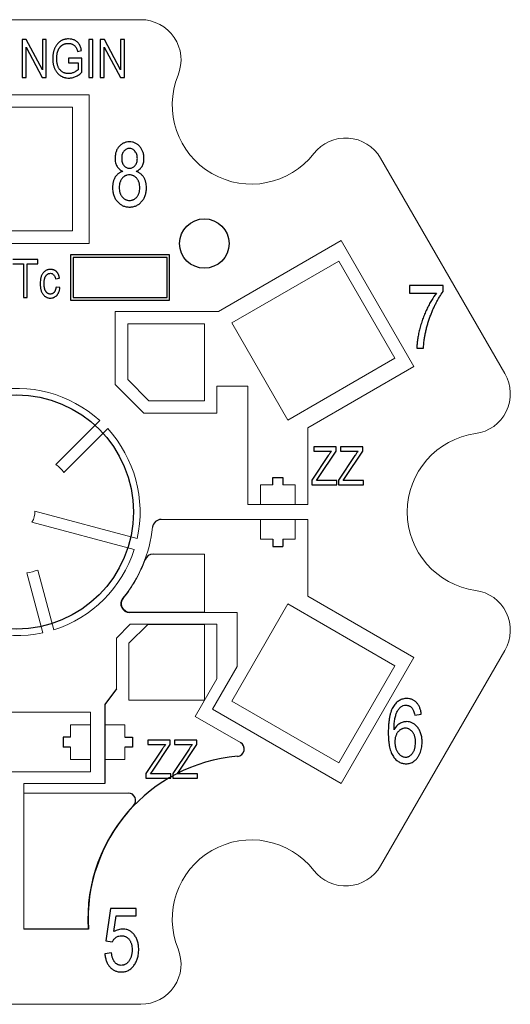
# Model space of a CAD drawing. Header units: inches. Extents: x 0 to 20, y 0 to 19.9.
# Tile 2 of 2: x 10 to 20, y 0 to 19.9. Entities that reach past the tile are written whole.
import ezdxf

# ---------------------------------------------------------------- set-up
doc = ezdxf.new("R2010")
doc.units = ezdxf.units.IN
doc.header["$MEASUREMENT"] = 0
for name, color, linetype in [('00_BM', 7, 'Continuous'), ('01_TM', 1, 'Continuous'), ('02_SM', 5, 'Continuous'), ('03_SS', 7, 'Continuous')]:
    doc.layers.add(name, color=color, linetype=linetype)

msp = doc.modelspace()

# ---------------------------------------------------------------- linework, layer by layer
at = {"layer": '00_BM', "linetype": 'Continuous', "lineweight": 15}
for p, q in [((12.498, 19.9), (7.468, 19.9)), ((19.858, 12.747), (17.342, 17.103)), ((17.342, 2.797), (19.858, 7.153)), ((7.468, 0), (12.498, 0))]:
    msp.add_line(p, q, dxfattribs=at)
for centre, radius, start, end in [((12.498, 19.087), 0.813, 337.8435, 90), ((14.733, 18.177), 1.6, 157.8435, 322.1565), ((16.638, 16.697), 0.813, 30, 142.1565), ((19.154, 12.34), 0.813, 277.8435, 30), ((19.483, 9.95), 1.6, 97.8435, 262.1565), ((19.154, 7.56), 0.813, 330, 82.1565), ((14.733, 1.723), 1.6, 37.8435, 202.1565), ((16.638, 3.203), 0.813, 217.8435, 330), ((12.498, 0.813), 0.813, 270, 22.1565)]:
    msp.add_arc(centre, radius, start, end, dxfattribs=at)
at = {"layer": '01_TM', "lineweight": 15}
for p, q in [((8.507, 18.379), (11.453, 18.379)), ((11.453, 18.379), (11.453, 15.376)), ((11.453, 15.376), (9.362, 15.376)), ((16.548, 15.437), (14.065, 14.004)), ((18.018, 12.892), (16.548, 15.437)), ((11.979, 12.524), (11.979, 14.004)), ((14.065, 14.004), (11.979, 14.004)), ((15.871, 11.652), (18.018, 12.892)), ((12.557, 11.946), (11.979, 12.524)), ((14.037, 12.496), (14.663, 12.496)), ((14.037, 11.946), (14.037, 12.496)), ((14.663, 12.496), (14.663, 10.1)), ((14.037, 11.946), (12.557, 11.946)), ((10.782, 10.911), (11.668, 11.797)), ((11.83, 11.635), (10.944, 10.749)), ((15.871, 10.1), (15.871, 11.652)), ((10.358, 9.968), (12.425, 9.414)), ((15.871, 10.1), (14.663, 10.1)), ((12.91, 9.8), (15.871, 9.8)), ((15.871, 8.248), (15.871, 9.8)), ((12.366, 9.193), (10.298, 9.747)), ((10.416, 8.777), (10.74, 7.567)), ((10.519, 7.508), (10.195, 8.718)), ((18.018, 7.008), (15.871, 8.248)), ((14.447, 7.92), (12.27, 7.92)), ((14.447, 7.92), (14.447, 6.83)), ((12.004, 7.401), (12.283, 7.68)), ((12.283, 7.68), (14.037, 7.68)), ((14.037, 6.58), (14.037, 7.68)), ((12.004, 6.378), (12.004, 7.401)), ((16.548, 4.463), (18.018, 7.008)), ((14.447, 6.83), (13.947, 5.964)), ((14.037, 6.58), (13.598, 5.819)), ((11.483, 5.904), (9.387, 5.904)), ((11.483, 4.696), (11.483, 5.904)), ((13.598, 5.819), (14.513, 5.291)), ((13.947, 5.964), (16.548, 4.463)), ((9.833, 4.696), (11.483, 4.696)), ((10.133, 4.466), (10.133, 1.521)), ((11.773, 4.466), (10.133, 4.466)), ((10.133, 1.521), (11.439, 1.521))]:
    msp.add_line(p, q, dxfattribs=at)
at = {"layer": '01_TM'}
for p, q in [((12.004, 6.378), (11.773, 6.06)), ((11.773, 6.06), (11.773, 4.466))]:
    msp.add_line(p, q, dxfattribs=at)
msp.add_lwpolyline([(11.078, 15.146), (11.078, 14.234), (13.078, 14.234), (13.078, 15.146)], close=True, dxfattribs=at)
at = {"layer": '01_TM', "lineweight": 15}
for radius, start, end in [(2.5, 47.6251, 102.3749), (2.5, 347.6251, 42.3749), (1.25, 39.7443, 50.2557), (0.375, 327.2218, 2.7782), (2.77, 320.9586, 353.6641), (2.5, 287.6251, 342.3749), (1.25, 279.7443, 290.2557), (2.5, 227.6251, 282.3749)]:
    msp.add_arc((9.983, 9.95), radius, start, end, dxfattribs=at)
at = {"layer": '01_TM'}
for centre, radius, start, end in [((12.91, 9.625), 0.175, 90, 173.6641), ((12.27, 8.095), 0.175, 140.9586, 270), ((14.438, 5.161), 0.15, 274.894, 60)]:
    msp.add_arc(centre, radius, start, end, dxfattribs=at)
at = {"layer": '01_TM', "ltscale": 0.1}
msp.add_arc((14.733, 1.724), 3.3, 94.894, 183.5196, dxfattribs=at)
at = {"layer": '02_SM', "lineweight": 15}
for p, q in [((12.498, 19.9), (7.468, 19.9)), ((11.116, 18.13), (8.85, 18.13)), ((11.116, 15.63), (11.116, 18.13)), ((19.858, 12.747), (17.342, 17.103)), ((8.85, 15.63), (11.116, 15.63)), ((16.501, 15.021), (14.336, 13.771)), ((17.633, 13.059), (16.501, 15.021)), ((12.233, 12.629), (12.233, 13.75)), ((13.783, 13.75), (12.233, 13.75)), ((13.783, 12.2), (13.783, 13.75)), ((14.336, 13.771), (15.468, 11.809)), ((15.468, 11.809), (17.633, 13.059)), ((12.662, 12.2), (12.233, 12.629)), ((13.783, 12.2), (12.662, 12.2)), ((15.167, 10.5), (14.917, 10.5)), ((14.917, 10.5), (14.917, 10.1)), ((15.617, 10.5), (15.367, 10.5)), ((15.617, 10.1), (15.617, 10.5)), ((14.917, 10.1), (15.617, 10.1)), ((14.917, 9.8), (14.917, 9.4)), ((15.617, 9.8), (14.917, 9.8)), ((15.617, 9.4), (15.617, 9.8)), ((14.917, 9.4), (15.167, 9.4)), ((15.367, 9.4), (15.617, 9.4)), ((13.783, 9.1), (12.749, 9.1)), ((13.783, 7.925), (13.783, 9.1)), ((15.468, 8.091), (14.336, 6.129)), ((17.633, 6.841), (15.468, 8.091)), ((13.783, 7.925), (12.281, 7.925)), ((12.258, 7.296), (12.637, 7.675)), ((12.637, 7.675), (13.783, 7.675)), ((13.783, 6.15), (13.783, 7.675)), ((12.258, 6.15), (12.258, 7.296)), ((17.342, 2.797), (19.858, 7.153)), ((16.501, 4.879), (17.633, 6.841)), ((12.258, 6.15), (13.783, 6.15)), ((14.336, 6.129), (16.501, 4.879)), ((11.478, 5.65), (11.078, 5.65)), ((11.078, 5.65), (11.078, 5.4)), ((11.478, 4.95), (11.478, 5.65)), ((11.778, 5.65), (11.778, 4.95)), ((12.178, 5.65), (11.778, 5.65)), ((12.178, 5.4), (12.178, 5.65)), ((11.078, 5.2), (11.078, 4.95)), ((12.178, 4.95), (12.178, 5.2)), ((11.078, 4.95), (11.478, 4.95)), ((11.778, 4.95), (12.178, 4.95)), ((10.133, 4.27), (10.133, 1.526)), ((12.244, 4.27), (10.133, 4.27)), ((7.468, 0), (12.498, 0))]:
    msp.add_line(p, q, dxfattribs=at)
at = {"layer": '02_SM'}
for p, q in [((15.167, 10.65), (15.367, 10.65)), ((15.167, 10.5), (15.167, 10.65)), ((15.367, 10.65), (15.367, 10.5)), ((15.167, 9.4), (15.167, 9.25)), ((15.367, 9.4), (15.367, 9.25)), ((15.167, 9.25), (15.367, 9.25)), ((11.078, 5.4), (10.928, 5.4)), ((10.928, 5.4), (10.928, 5.2)), ((12.178, 5.4), (12.328, 5.4)), ((12.328, 5.4), (12.328, 5.2)), ((11.078, 5.2), (10.928, 5.2)), ((12.328, 5.2), (12.178, 5.2)), ((10.133, 1.526), (11.433, 1.526))]:
    msp.add_line(p, q, dxfattribs=at)
msp.add_lwpolyline([(11.128, 15.096), (11.128, 14.284), (13.028, 14.284), (13.028, 15.096)], close=True, dxfattribs=at)
msp.add_circle((9.983, 9.95), 2.366, dxfattribs=at)
at = {"layer": '02_SM', "lineweight": 15}
for centre, radius, start, end in [((12.498, 19.087), 0.813, 337.8435, 90), ((14.733, 18.177), 1.6, 157.8435, 322.1565), ((16.638, 16.697), 0.813, 30, 142.1565), ((19.154, 12.34), 0.813, 277.8435, 30), ((19.483, 9.95), 1.6, 97.8435, 262.1565), ((9.983, 9.95), 2.775, 321.1621, 339.6681), ((19.154, 7.56), 0.813, 330, 82.1565), ((12.281, 8.1), 0.175, 141.1621, 270), ((14.733, 1.723), 1.6, 37.8435, 202.1565), ((16.638, 3.203), 0.813, 217.8435, 330), ((12.498, 0.813), 0.813, 270, 22.1565)]:
    msp.add_arc(centre, radius, start, end, dxfattribs=at)
at = {"layer": '02_SM'}
for centre, radius, start, end in [((12.749, 8.925), 0.175, 90, 159.6681), ((12.244, 4.12), 0.15, 316.0834, 90)]:
    msp.add_arc(centre, radius, start, end, dxfattribs=at)
at = {"layer": '02_SM', "ltscale": 0.1}
msp.add_arc((14.733, 1.724), 3.305, 136.0834, 183.4274, dxfattribs=at)
at = {"layer": '03_SS'}
for p, q in [((10.183, 19.5), (10.098, 19.5)), ((10.098, 19.5), (10.098, 18.73)), ((10.178, 18.73), (10.178, 19.343)), ((10.178, 19.343), (10.503, 18.73)), ((10.508, 18.886), (10.183, 19.5)), ((10.588, 19.5), (10.508, 19.5)), ((10.508, 19.5), (10.508, 18.886)), ((10.588, 18.73), (10.588, 19.5)), ((11.529, 19.5), (11.449, 19.5)), ((11.449, 19.5), (11.449, 18.73)), ((11.529, 18.73), (11.529, 19.5)), ((11.764, 19.5), (11.679, 19.5)), ((11.679, 19.5), (11.679, 18.73)), ((11.759, 18.73), (11.759, 19.343)), ((11.759, 19.343), (12.084, 18.73)), ((12.089, 18.886), (11.764, 19.5)), ((12.169, 19.5), (12.089, 19.5)), ((12.089, 19.5), (12.089, 18.886)), ((12.169, 18.73), (12.169, 19.5)), ((11.309, 19.12), (11.039, 19.12)), ((11.039, 19.12), (11.039, 19.03)), ((11.219, 19.26), (11.299, 19.28)), ((11.309, 18.838), (11.309, 19.12)), ((11.039, 19.03), (11.229, 19.03)), ((11.229, 19.03), (11.229, 18.889)), ((10.098, 18.73), (10.178, 18.73)), ((10.503, 18.73), (10.588, 18.73)), ((11.449, 18.73), (11.529, 18.73)), ((11.679, 18.73), (11.759, 18.73)), ((12.084, 18.73), (12.169, 18.73)), ((10.414, 15.054), (9.913, 15.054)), ((9.913, 14.964), (10.124, 14.964)), ((10.124, 14.964), (10.124, 14.284)), ((10.204, 14.284), (10.204, 14.964)), ((10.204, 14.964), (10.414, 14.964)), ((10.414, 14.964), (10.414, 15.054)), ((10.774, 14.664), (10.854, 14.674)), ((10.864, 14.484), (10.784, 14.494)), ((17.926, 14.526), (17.926, 14.376)), ((18.61, 14.526), (17.926, 14.526)), ((17.926, 14.376), (18.476, 14.376)), ((18.61, 14.404), (18.61, 14.526)), ((10.124, 14.284), (10.204, 14.284)), ((18.076, 13.259), (18.21, 13.259)), ((16.447, 11.27), (15.996, 11.27)), ((15.996, 11.27), (15.996, 11.18)), ((15.996, 11.18), (16.352, 11.18)), ((16.087, 10.644), (16.447, 11.18)), ((16.447, 11.18), (16.447, 11.27)), ((16.537, 11.27), (16.537, 11.18)), ((16.987, 11.27), (16.537, 11.27)), ((16.537, 11.18), (16.893, 11.18)), ((16.627, 10.644), (16.987, 11.18)), ((16.987, 11.18), (16.987, 11.27)), ((16.286, 11.089), (15.956, 10.594)), ((16.826, 11.089), (16.497, 10.594)), ((15.956, 10.594), (15.956, 10.5)), ((16.048, 10.59), (16.087, 10.644)), ((16.457, 10.59), (16.048, 10.59)), ((16.457, 10.5), (16.457, 10.59)), ((16.497, 10.594), (16.497, 10.5)), ((16.588, 10.59), (16.627, 10.644)), ((16.997, 10.59), (16.588, 10.59)), ((16.997, 10.5), (16.997, 10.59)), ((15.956, 10.5), (16.457, 10.5)), ((16.497, 10.5), (16.997, 10.5)), ((18.034, 5.846), (18.167, 5.863)), ((12.642, 5.34), (12.642, 5.25)), ((13.092, 5.34), (12.642, 5.34)), ((12.642, 5.25), (12.998, 5.25)), ((12.733, 4.714), (13.092, 5.25)), ((13.092, 5.25), (13.092, 5.34)), ((13.633, 5.34), (13.182, 5.34)), ((13.182, 5.34), (13.182, 5.25)), ((13.182, 5.25), (13.538, 5.25)), ((13.273, 4.714), (13.633, 5.25)), ((13.633, 5.25), (13.633, 5.34)), ((12.931, 5.159), (12.602, 4.664)), ((13.472, 5.159), (13.142, 4.664)), ((12.602, 4.664), (12.602, 4.57)), ((12.694, 4.66), (12.733, 4.714)), ((13.102, 4.66), (12.694, 4.66)), ((13.102, 4.57), (13.102, 4.66)), ((13.142, 4.664), (13.142, 4.57)), ((13.234, 4.66), (13.273, 4.714)), ((13.643, 4.66), (13.234, 4.66)), ((13.643, 4.57), (13.643, 4.66)), ((12.602, 4.57), (13.102, 4.57)), ((13.142, 4.57), (13.643, 4.57)), ((11.888, 1.937), (11.788, 1.28)), ((12.405, 1.937), (11.888, 1.937)), ((12.405, 1.787), (12.405, 1.937)), ((11.952, 1.47), (12, 1.787)), ((12, 1.787), (12.405, 1.787)), ((11.788, 1.28), (11.922, 1.26)), ((11.905, 1.037), (11.772, 1.02))]:
    msp.add_line(p, q, dxfattribs=at)
msp.add_circle((13.782, 15.376), 0.5, dxfattribs=at)
for points, knots in [([(11.039, 19.51), (11.023, 19.511), (11.001, 19.509), (10.971, 19.504), (10.95, 19.5), (10.93, 19.494), (10.91, 19.486), (10.892, 19.477), (10.874, 19.467), (10.857, 19.455), (10.841, 19.441), (10.825, 19.427), (10.811, 19.41), (10.797, 19.392), (10.784, 19.373), (10.772, 19.352), (10.761, 19.329), (10.751, 19.306), (10.742, 19.281), (10.735, 19.255), (10.729, 19.228), (10.724, 19.201), (10.72, 19.162), (10.718, 19.132), (10.718, 19.112)], [0, 0, 0, 0, 0.079969, 0.118154, 0.155412, 0.192058, 0.228235, 0.264036, 0.299778, 0.335678, 0.371913, 0.408946, 0.446825, 0.485901, 0.526237, 0.568171, 0.611734, 0.656233, 0.701716, 0.748342, 0.795872, 0.844582, 0.894863, 1, 1, 1, 1]), ([(11.299, 19.28), (11.296, 19.294), (11.292, 19.313), (11.284, 19.337), (11.278, 19.354), (11.271, 19.37), (11.264, 19.385), (11.256, 19.398), (11.245, 19.415), (11.23, 19.434), (11.21, 19.454), (11.187, 19.471), (11.161, 19.485), (11.134, 19.497), (11.093, 19.508), (11.061, 19.511), (11.039, 19.51)], [0, 0, 0, 0, 0.105655, 0.154937, 0.201897, 0.246632, 0.289431, 0.329911, 0.369157, 0.444779, 0.519114, 0.593628, 0.669463, 0.74701, 0.827177, 1, 1, 1, 1]), ([(10.799, 19.115), (10.799, 19.131), (10.799, 19.155), (10.803, 19.186), (10.806, 19.207), (10.81, 19.228), (10.815, 19.248), (10.822, 19.267), (10.829, 19.285), (10.837, 19.302), (10.845, 19.317), (10.855, 19.332), (10.865, 19.345), (10.875, 19.358), (10.886, 19.369), (10.898, 19.379), (10.91, 19.388), (10.923, 19.395), (10.937, 19.402), (10.951, 19.408), (10.966, 19.412), (10.981, 19.416), (11.003, 19.42), (11.02, 19.42), (11.031, 19.42)], [0, 0, 0, 0, 0.111544, 0.164155, 0.214853, 0.263869, 0.310843, 0.356803, 0.401137, 0.444211, 0.485369, 0.525089, 0.56375, 0.600599, 0.636811, 0.672368, 0.707291, 0.742051, 0.77705, 0.812144, 0.847965, 0.884268, 0.921917, 1, 1, 1, 1]), ([(11.031, 19.42), (11.046, 19.42), (11.069, 19.419), (11.098, 19.411), (11.118, 19.403), (11.136, 19.393), (11.153, 19.382), (11.167, 19.369), (11.18, 19.354), (11.192, 19.336), (11.206, 19.305), (11.214, 19.279), (11.219, 19.26)], [0, 0, 0, 0, 0.169627, 0.249761, 0.328378, 0.404851, 0.478856, 0.551233, 0.622896, 0.699793, 0.787618, 1, 1, 1, 1]), ([(10.718, 19.112), (10.718, 19.092), (10.72, 19.062), (10.724, 19.024), (10.729, 18.997), (10.735, 18.971), (10.742, 18.946), (10.751, 18.922), (10.761, 18.9), (10.772, 18.879), (10.784, 18.858), (10.797, 18.84), (10.811, 18.822), (10.826, 18.806), (10.842, 18.791), (10.859, 18.778), (10.877, 18.766), (10.896, 18.755), (10.915, 18.746), (10.935, 18.737), (10.956, 18.731), (10.977, 18.726), (11.006, 18.721), (11.029, 18.72), (11.044, 18.72)], [0, 0, 0, 0, 0.104131, 0.153596, 0.201522, 0.248066, 0.293323, 0.337188, 0.380451, 0.422695, 0.463468, 0.503227, 0.542445, 0.580692, 0.618554, 0.656237, 0.693941, 0.731488, 0.768971, 0.806327, 0.843794, 0.88193, 0.920387, 1, 1, 1, 1]), ([(11.039, 18.81), (11.022, 18.81), (10.997, 18.812), (10.965, 18.82), (10.942, 18.829), (10.921, 18.839), (10.901, 18.853), (10.882, 18.868), (10.865, 18.886), (10.849, 18.906), (10.835, 18.929), (10.824, 18.954), (10.815, 18.982), (10.807, 19.012), (10.8, 19.056), (10.799, 19.091), (10.799, 19.115)], [0, 0, 0, 0, 0.116616, 0.172026, 0.226421, 0.280212, 0.334397, 0.389482, 0.446104, 0.504187, 0.564361, 0.626945, 0.692778, 0.762774, 0.837015, 1, 1, 1, 1]), ([(11.229, 18.889), (11.218, 18.878), (11.198, 18.862), (11.169, 18.845), (11.144, 18.833), (11.118, 18.823), (11.083, 18.813), (11.057, 18.81), (11.039, 18.81)], [0, 0, 0, 0, 0.227349, 0.352471, 0.48632, 0.621808, 0.751674, 1, 1, 1, 1]), ([(11.044, 18.72), (11.067, 18.72), (11.102, 18.724), (11.147, 18.736), (11.181, 18.749), (11.214, 18.766), (11.258, 18.794), (11.289, 18.819), (11.309, 18.838)], [0, 0, 0, 0, 0.23414, 0.352434, 0.472686, 0.597135, 0.725718, 1, 1, 1, 1]), ([(12.268, 17.431), (12.248, 17.43), (12.218, 17.428), (12.18, 17.418), (12.153, 17.408), (12.128, 17.395), (12.104, 17.379), (12.081, 17.36), (12.06, 17.339), (12.04, 17.315), (12.023, 17.289), (12.009, 17.261), (11.997, 17.232), (11.989, 17.201), (11.98, 17.157), (11.977, 17.122), (11.977, 17.099)], [0, 0, 0, 0, 0.122005, 0.180351, 0.237957, 0.295993, 0.354224, 0.413797, 0.475345, 0.537628, 0.600103, 0.662388, 0.725572, 0.790352, 0.857598, 1, 1, 1, 1]), ([(12.561, 17.094), (12.561, 17.117), (12.559, 17.152), (12.55, 17.197), (12.541, 17.229), (12.529, 17.258), (12.514, 17.286), (12.497, 17.312), (12.478, 17.337), (12.457, 17.359), (12.434, 17.378), (12.409, 17.394), (12.384, 17.408), (12.357, 17.418), (12.318, 17.428), (12.288, 17.431), (12.268, 17.431)], [0, 0, 0, 0, 0.142249, 0.209709, 0.274858, 0.33825, 0.400731, 0.462892, 0.525566, 0.587484, 0.646675, 0.70522, 0.762798, 0.8202, 0.878349, 1, 1, 1, 1]), ([(12.268, 17.297), (12.248, 17.298), (12.216, 17.29), (12.18, 17.266), (12.156, 17.242), (12.136, 17.213), (12.116, 17.167), (12.11, 17.128), (12.111, 17.102)], [0, 0, 0, 0, 0.223528, 0.337813, 0.462305, 0.59089, 0.720496, 1, 1, 1, 1]), ([(12.428, 17.094), (12.428, 17.121), (12.423, 17.162), (12.402, 17.21), (12.381, 17.241), (12.357, 17.266), (12.321, 17.29), (12.289, 17.298), (12.268, 17.297)], [0, 0, 0, 0, 0.288273, 0.418943, 0.547753, 0.670497, 0.782664, 1, 1, 1, 1]), ([(11.977, 17.099), (11.977, 17.069), (11.982, 17.025), (11.998, 16.971), (12.016, 16.935), (12.038, 16.904), (12.075, 16.867), (12.109, 16.846), (12.134, 16.835)], [0, 0, 0, 0, 0.27672, 0.401397, 0.520595, 0.637293, 0.754098, 1, 1, 1, 1]), ([(12.111, 17.102), (12.111, 17.074), (12.115, 17.032), (12.136, 16.983), (12.156, 16.952), (12.18, 16.928), (12.217, 16.904), (12.249, 16.897), (12.27, 16.897)], [0, 0, 0, 0, 0.294621, 0.425953, 0.551063, 0.669884, 0.780297, 1, 1, 1, 1]), ([(12.27, 16.897), (12.291, 16.897), (12.322, 16.904), (12.359, 16.928), (12.383, 16.952), (12.403, 16.981), (12.423, 17.028), (12.428, 17.067), (12.428, 17.094)], [0, 0, 0, 0, 0.223447, 0.335763, 0.457241, 0.58422, 0.714811, 1, 1, 1, 1]), ([(12.407, 16.835), (12.431, 16.846), (12.465, 16.867), (12.502, 16.904), (12.524, 16.935), (12.541, 16.97), (12.557, 17.022), (12.561, 17.065), (12.561, 17.094)], [0, 0, 0, 0, 0.251365, 0.36975, 0.486332, 0.605179, 0.728808, 1, 1, 1, 1]), ([(12.134, 16.835), (12.118, 16.83), (12.095, 16.821), (12.067, 16.805), (12.047, 16.791), (12.029, 16.776), (12.012, 16.759), (11.996, 16.741), (11.982, 16.721), (11.969, 16.699), (11.958, 16.676), (11.948, 16.651), (11.941, 16.625), (11.935, 16.598), (11.929, 16.558), (11.927, 16.528), (11.927, 16.507)], [0, 0, 0, 0, 0.117938, 0.175874, 0.232936, 0.289775, 0.346809, 0.40493, 0.464604, 0.524868, 0.58667, 0.649605, 0.714106, 0.781313, 0.851525, 1, 1, 1, 1]), ([(12.267, 16.764), (12.253, 16.764), (12.232, 16.762), (12.206, 16.754), (12.187, 16.747), (12.169, 16.736), (12.152, 16.724), (12.136, 16.709), (12.12, 16.692), (12.106, 16.674), (12.094, 16.654), (12.084, 16.633), (12.076, 16.61), (12.069, 16.587), (12.062, 16.552), (12.061, 16.526), (12.061, 16.508)], [0, 0, 0, 0, 0.113994, 0.168938, 0.224179, 0.279969, 0.337633, 0.397092, 0.459042, 0.522526, 0.586122, 0.650102, 0.715407, 0.782763, 0.852275, 1, 1, 1, 1]), ([(12.478, 16.503), (12.478, 16.521), (12.476, 16.549), (12.469, 16.584), (12.463, 16.609), (12.454, 16.632), (12.443, 16.653), (12.43, 16.673), (12.416, 16.692), (12.4, 16.709), (12.383, 16.723), (12.366, 16.736), (12.347, 16.746), (12.328, 16.754), (12.302, 16.762), (12.281, 16.764), (12.267, 16.764)], [0, 0, 0, 0, 0.150102, 0.220269, 0.287484, 0.352902, 0.417338, 0.480866, 0.543808, 0.605855, 0.665048, 0.722014, 0.777789, 0.832724, 0.887128, 1, 1, 1, 1]), ([(12.611, 16.503), (12.611, 16.523), (12.61, 16.552), (12.604, 16.591), (12.598, 16.618), (12.591, 16.643), (12.582, 16.668), (12.571, 16.691), (12.559, 16.712), (12.545, 16.733), (12.529, 16.752), (12.512, 16.769), (12.494, 16.785), (12.474, 16.8), (12.446, 16.818), (12.423, 16.829), (12.407, 16.835)], [0, 0, 0, 0, 0.143947, 0.212134, 0.277913, 0.341567, 0.403627, 0.464825, 0.524707, 0.583603, 0.642223, 0.700524, 0.758512, 0.816969, 0.876419, 1, 1, 1, 1]), ([(11.927, 16.507), (11.927, 16.479), (11.93, 16.438), (11.941, 16.385), (11.951, 16.348), (11.965, 16.313), (11.982, 16.28), (12.002, 16.25), (12.025, 16.222), (12.05, 16.196), (12.077, 16.174), (12.105, 16.155), (12.135, 16.14), (12.167, 16.128), (12.211, 16.116), (12.247, 16.114), (12.27, 16.113)], [0, 0, 0, 0, 0.144407, 0.212035, 0.277455, 0.341241, 0.403615, 0.465773, 0.527839, 0.589271, 0.648485, 0.706313, 0.763898, 0.820996, 0.879024, 1, 1, 1, 1]), ([(12.061, 16.508), (12.061, 16.489), (12.063, 16.462), (12.069, 16.426), (12.076, 16.402), (12.084, 16.379), (12.095, 16.357), (12.108, 16.337), (12.122, 16.318), (12.138, 16.302), (12.154, 16.287), (12.172, 16.274), (12.19, 16.264), (12.209, 16.257), (12.235, 16.249), (12.256, 16.247), (12.27, 16.247)], [0, 0, 0, 0, 0.150603, 0.220876, 0.288316, 0.353952, 0.418604, 0.481972, 0.545248, 0.606994, 0.665861, 0.723421, 0.778433, 0.833552, 0.888138, 1, 1, 1, 1]), ([(12.27, 16.247), (12.284, 16.246), (12.305, 16.249), (12.332, 16.256), (12.351, 16.264), (12.369, 16.274), (12.386, 16.286), (12.402, 16.3), (12.418, 16.316), (12.432, 16.334), (12.444, 16.354), (12.454, 16.375), (12.463, 16.398), (12.469, 16.422), (12.477, 16.457), (12.477, 16.484), (12.478, 16.503)], [0, 0, 0, 0, 0.114001, 0.169772, 0.224675, 0.280054, 0.336957, 0.395113, 0.456649, 0.519182, 0.582166, 0.645754, 0.710908, 0.778341, 0.84895, 1, 1, 1, 1]), ([(12.27, 16.113), (12.293, 16.114), (12.328, 16.116), (12.372, 16.128), (12.404, 16.14), (12.434, 16.155), (12.462, 16.174), (12.489, 16.196), (12.514, 16.222), (12.537, 16.25), (12.557, 16.28), (12.573, 16.312), (12.587, 16.347), (12.598, 16.383), (12.609, 16.435), (12.611, 16.475), (12.611, 16.503)], [0, 0, 0, 0, 0.120821, 0.178986, 0.236645, 0.294396, 0.352793, 0.412241, 0.474277, 0.536954, 0.599593, 0.661974, 0.725552, 0.790752, 0.85781, 1, 1, 1, 1]), ([(10.672, 14.854), (10.658, 14.854), (10.636, 14.852), (10.608, 14.845), (10.589, 14.837), (10.57, 14.826), (10.553, 14.814), (10.537, 14.799), (10.522, 14.782), (10.508, 14.763), (10.496, 14.741), (10.486, 14.717), (10.478, 14.691), (10.472, 14.663), (10.465, 14.62), (10.464, 14.587), (10.464, 14.565)], [0, 0, 0, 0, 0.109617, 0.162066, 0.214198, 0.266238, 0.318895, 0.373113, 0.429846, 0.48865, 0.549565, 0.61369, 0.681697, 0.753856, 0.830567, 1, 1, 1, 1]), ([(10.544, 14.566), (10.544, 14.583), (10.545, 14.608), (10.549, 14.639), (10.553, 14.66), (10.558, 14.679), (10.564, 14.696), (10.571, 14.711), (10.58, 14.724), (10.589, 14.736), (10.6, 14.746), (10.61, 14.755), (10.622, 14.762), (10.633, 14.768), (10.65, 14.773), (10.664, 14.774), (10.673, 14.774)], [0, 0, 0, 0, 0.185125, 0.267932, 0.3447, 0.416117, 0.482568, 0.544072, 0.601842, 0.656647, 0.7091, 0.758647, 0.807095, 0.854322, 0.902147, 1, 1, 1, 1]), ([(10.854, 14.674), (10.852, 14.688), (10.848, 14.709), (10.839, 14.735), (10.832, 14.753), (10.824, 14.769), (10.814, 14.784), (10.804, 14.798), (10.792, 14.809), (10.78, 14.82), (10.766, 14.829), (10.752, 14.837), (10.738, 14.843), (10.722, 14.848), (10.701, 14.853), (10.684, 14.855), (10.672, 14.854)], [0, 0, 0, 0, 0.152929, 0.224044, 0.291109, 0.355764, 0.417533, 0.47826, 0.537015, 0.595172, 0.651713, 0.708256, 0.764332, 0.820908, 0.878705, 1, 1, 1, 1]), ([(10.673, 14.774), (10.685, 14.774), (10.702, 14.771), (10.723, 14.759), (10.737, 14.747), (10.75, 14.731), (10.764, 14.704), (10.771, 14.681), (10.774, 14.664)], [0, 0, 0, 0, 0.21769, 0.324758, 0.43737, 0.558566, 0.690453, 1, 1, 1, 1]), ([(10.464, 14.565), (10.464, 14.542), (10.465, 14.509), (10.471, 14.467), (10.478, 14.439), (10.486, 14.413), (10.496, 14.389), (10.508, 14.367), (10.521, 14.347), (10.536, 14.33), (10.553, 14.315), (10.57, 14.302), (10.588, 14.292), (10.607, 14.284), (10.634, 14.276), (10.656, 14.274), (10.67, 14.274)], [0, 0, 0, 0, 0.168436, 0.245343, 0.31774, 0.3856, 0.450297, 0.511755, 0.571166, 0.628121, 0.683048, 0.735793, 0.787857, 0.839592, 0.891569, 1, 1, 1, 1]), ([(10.67, 14.354), (10.661, 14.354), (10.648, 14.356), (10.631, 14.361), (10.62, 14.366), (10.608, 14.373), (10.598, 14.382), (10.588, 14.392), (10.579, 14.404), (10.57, 14.418), (10.563, 14.433), (10.557, 14.451), (10.552, 14.47), (10.548, 14.492), (10.545, 14.524), (10.544, 14.549), (10.544, 14.566)], [0, 0, 0, 0, 0.096402, 0.143252, 0.190046, 0.237573, 0.286148, 0.337328, 0.391281, 0.448397, 0.510118, 0.576638, 0.649044, 0.727226, 0.811521, 1, 1, 1, 1]), ([(10.784, 14.494), (10.783, 14.483), (10.78, 14.467), (10.775, 14.446), (10.77, 14.432), (10.765, 14.419), (10.759, 14.408), (10.752, 14.397), (10.745, 14.388), (10.737, 14.38), (10.729, 14.373), (10.72, 14.367), (10.711, 14.362), (10.701, 14.359), (10.688, 14.355), (10.677, 14.354), (10.67, 14.354)], [0, 0, 0, 0, 0.171153, 0.248823, 0.32155, 0.390502, 0.455796, 0.517625, 0.576221, 0.632832, 0.6869, 0.739372, 0.790626, 0.842079, 0.894055, 1, 1, 1, 1]), ([(10.67, 14.274), (10.682, 14.274), (10.7, 14.276), (10.723, 14.281), (10.74, 14.287), (10.755, 14.295), (10.77, 14.304), (10.785, 14.315), (10.798, 14.328), (10.811, 14.342), (10.822, 14.358), (10.832, 14.375), (10.841, 14.394), (10.849, 14.414), (10.858, 14.444), (10.862, 14.468), (10.864, 14.484)], [0, 0, 0, 0, 0.114373, 0.170002, 0.224969, 0.279588, 0.335788, 0.392481, 0.451492, 0.511971, 0.573836, 0.637014, 0.703413, 0.771917, 0.844337, 1, 1, 1, 1]), ([(18.476, 14.376), (18.439, 14.328), (18.386, 14.25), (18.323, 14.138), (18.276, 14.044), (18.232, 13.947), (18.194, 13.845), (18.16, 13.742), (18.136, 13.653), (18.119, 13.583), (18.109, 13.532), (18.099, 13.482), (18.091, 13.434), (18.085, 13.388), (18.079, 13.33), (18.077, 13.287), (18.076, 13.259)], [0, 0, 0, 0, 0.152082, 0.234661, 0.321873, 0.411404, 0.501285, 0.591907, 0.683424, 0.728573, 0.772126, 0.813981, 0.854118, 0.892993, 0.930187, 1, 1, 1, 1]), ([(18.21, 13.259), (18.213, 13.311), (18.22, 13.39), (18.236, 13.494), (18.251, 13.573), (18.269, 13.651), (18.29, 13.73), (18.314, 13.81), (18.342, 13.888), (18.371, 13.965), (18.401, 14.039), (18.433, 14.109), (18.466, 14.175), (18.5, 14.238), (18.546, 14.315), (18.584, 14.37), (18.61, 14.404)], [0, 0, 0, 0, 0.127875, 0.192469, 0.257496, 0.323211, 0.389745, 0.457184, 0.525411, 0.59302, 0.657982, 0.720641, 0.780788, 0.838791, 0.894635, 1, 1, 1, 1]), ([(16.352, 11.18), (16.341, 11.166), (16.318, 11.136), (16.296, 11.105), (16.286, 11.089)], [0, 0, 0, 0, 0.477372, 1, 1, 1, 1]), ([(16.893, 11.18), (16.881, 11.166), (16.858, 11.136), (16.837, 11.105), (16.826, 11.089)], [0, 0, 0, 0, 0.477372, 1, 1, 1, 1]), ([(17.872, 6.18), (17.846, 6.18), (17.807, 6.175), (17.758, 6.158), (17.723, 6.141), (17.69, 6.118), (17.659, 6.09), (17.63, 6.058), (17.603, 6.02), (17.578, 5.977), (17.557, 5.927), (17.54, 5.87), (17.525, 5.806), (17.514, 5.736), (17.503, 5.63), (17.5, 5.546), (17.5, 5.488)], [0, 0, 0, 0, 0.089929, 0.13372, 0.177668, 0.222851, 0.269666, 0.319225, 0.371881, 0.42843, 0.490211, 0.55802, 0.63228, 0.713156, 0.801488, 1, 1, 1, 1]), ([(18.167, 5.863), (18.165, 5.887), (18.159, 5.923), (18.146, 5.968), (18.135, 5.999), (18.122, 6.027), (18.107, 6.053), (18.09, 6.077), (18.071, 6.099), (18.05, 6.118), (18.028, 6.135), (18.005, 6.148), (17.981, 6.16), (17.955, 6.169), (17.919, 6.178), (17.891, 6.18), (17.872, 6.18)], [0, 0, 0, 0, 0.153852, 0.224881, 0.293097, 0.35797, 0.42076, 0.481502, 0.541133, 0.599557, 0.656485, 0.712282, 0.768164, 0.823993, 0.881035, 1, 1, 1, 1]), ([(17.675, 5.906), (17.686, 5.927), (17.703, 5.958), (17.732, 5.991), (17.753, 6.011), (17.777, 6.027), (17.81, 6.042), (17.837, 6.047), (17.856, 6.046)], [0, 0, 0, 0, 0.296223, 0.426753, 0.548686, 0.663625, 0.775431, 1, 1, 1, 1]), ([(17.856, 6.046), (17.867, 6.046), (17.885, 6.044), (17.907, 6.038), (17.923, 6.032), (17.939, 6.023), (17.958, 6.009), (17.972, 5.995), (17.98, 5.986)], [0, 0, 0, 0, 0.246393, 0.367709, 0.488005, 0.609772, 0.733869, 1, 1, 1, 1]), ([(17.98, 5.986), (17.994, 5.969), (18.017, 5.924), (18.029, 5.875), (18.034, 5.846)], [0, 0, 0, 0, 0.424094, 1, 1, 1, 1]), ([(17.616, 5.548), (17.616, 5.585), (17.617, 5.639), (17.624, 5.708), (17.631, 5.755), (17.638, 5.798), (17.652, 5.849), (17.664, 5.884), (17.675, 5.906)], [0, 0, 0, 0, 0.304508, 0.441925, 0.570816, 0.69045, 0.801581, 1, 1, 1, 1]), ([(17.871, 5.713), (17.847, 5.713), (17.809, 5.708), (17.762, 5.69), (17.727, 5.672), (17.695, 5.648), (17.655, 5.609), (17.629, 5.574), (17.616, 5.548)], [0, 0, 0, 0, 0.232864, 0.351313, 0.473157, 0.597629, 0.725664, 1, 1, 1, 1]), ([(17.844, 5.579), (17.83, 5.58), (17.81, 5.577), (17.784, 5.569), (17.765, 5.561), (17.747, 5.551), (17.729, 5.538), (17.712, 5.522), (17.696, 5.505), (17.681, 5.485), (17.669, 5.464), (17.658, 5.441), (17.649, 5.417), (17.642, 5.391), (17.635, 5.353), (17.634, 5.323), (17.634, 5.303)], [0, 0, 0, 0, 0.106696, 0.15871, 0.211794, 0.266114, 0.322038, 0.380685, 0.442188, 0.505656, 0.569438, 0.634237, 0.700951, 0.770738, 0.843957, 1, 1, 1, 1]), ([(18.051, 5.293), (18.05, 5.315), (18.049, 5.346), (18.043, 5.386), (18.036, 5.414), (18.028, 5.439), (18.018, 5.463), (18.005, 5.485), (17.991, 5.504), (17.976, 5.522), (17.959, 5.537), (17.942, 5.55), (17.924, 5.561), (17.906, 5.57), (17.879, 5.577), (17.858, 5.58), (17.844, 5.579)], [0, 0, 0, 0, 0.16292, 0.238552, 0.309895, 0.377619, 0.442453, 0.505499, 0.567123, 0.62663, 0.682747, 0.737477, 0.789623, 0.841702, 0.893364, 1, 1, 1, 1]), ([(18.184, 5.298), (18.184, 5.328), (18.182, 5.372), (18.172, 5.429), (18.161, 5.468), (18.148, 5.505), (18.132, 5.539), (18.113, 5.571), (18.091, 5.6), (18.067, 5.626), (18.042, 5.65), (18.016, 5.669), (17.989, 5.685), (17.961, 5.698), (17.922, 5.71), (17.892, 5.713), (17.871, 5.713)], [0, 0, 0, 0, 0.156014, 0.228397, 0.298425, 0.365484, 0.430861, 0.494993, 0.558507, 0.620135, 0.678548, 0.734935, 0.788933, 0.841651, 0.894018, 1, 1, 1, 1]), ([(17.5, 5.488), (17.5, 5.436), (17.503, 5.36), (17.514, 5.264), (17.525, 5.201), (17.539, 5.143), (17.556, 5.092), (17.577, 5.047), (17.601, 5.007), (17.627, 4.973), (17.655, 4.944), (17.685, 4.918), (17.717, 4.898), (17.75, 4.882), (17.798, 4.867), (17.835, 4.862), (17.86, 4.862)], [0, 0, 0, 0, 0.193924, 0.280389, 0.359749, 0.432889, 0.499768, 0.561308, 0.617954, 0.671107, 0.721119, 0.769239, 0.815546, 0.861036, 0.906474, 1, 1, 1, 1]), ([(12.998, 5.25), (12.987, 5.236), (12.964, 5.206), (12.942, 5.175), (12.931, 5.159)], [0, 0, 0, 0, 0.477372, 1, 1, 1, 1]), ([(13.538, 5.25), (13.527, 5.236), (13.504, 5.206), (13.482, 5.175), (13.472, 5.159)], [0, 0, 0, 0, 0.477372, 1, 1, 1, 1]), ([(17.634, 5.303), (17.634, 5.281), (17.635, 5.249), (17.643, 5.207), (17.65, 5.178), (17.659, 5.151), (17.67, 5.125), (17.684, 5.102), (17.699, 5.08), (17.716, 5.06), (17.734, 5.043), (17.752, 5.028), (17.771, 5.017), (17.79, 5.007), (17.818, 4.998), (17.839, 4.996), (17.853, 4.996)], [0, 0, 0, 0, 0.157958, 0.231877, 0.302413, 0.37095, 0.437026, 0.502296, 0.566222, 0.6285, 0.686633, 0.742459, 0.795334, 0.847143, 0.898151, 1, 1, 1, 1]), ([(17.853, 4.996), (17.866, 4.996), (17.885, 4.998), (17.909, 5.007), (17.926, 5.015), (17.943, 5.027), (17.96, 5.04), (17.975, 5.057), (17.991, 5.075), (18.005, 5.096), (18.017, 5.118), (18.027, 5.143), (18.036, 5.17), (18.042, 5.198), (18.049, 5.239), (18.05, 5.271), (18.051, 5.293)], [0, 0, 0, 0, 0.096044, 0.143631, 0.192918, 0.24435, 0.298258, 0.355195, 0.416116, 0.479811, 0.545383, 0.612542, 0.682662, 0.755818, 0.833389, 1, 1, 1, 1]), ([(17.86, 4.862), (17.888, 4.862), (17.93, 4.869), (17.983, 4.889), (18.014, 4.907), (18.037, 4.925), (18.054, 4.94), (18.07, 4.957), (18.086, 4.975), (18.1, 4.995), (18.113, 5.017), (18.126, 5.041), (18.142, 5.075), (18.159, 5.12), (18.179, 5.197), (18.184, 5.257), (18.184, 5.298)], [0, 0, 0, 0, 0.139924, 0.209023, 0.279942, 0.316592, 0.354154, 0.392276, 0.431749, 0.47255, 0.515147, 0.559331, 0.60562, 0.700445, 0.797076, 1, 1, 1, 1]), ([(12.142, 1.521), (12.109, 1.521), (12.043, 1.512), (11.981, 1.486), (11.952, 1.47)], [0, 0, 0, 0, 0.496512, 1, 1, 1, 1]), ([(12.455, 1.107), (12.455, 1.137), (12.453, 1.181), (12.443, 1.238), (12.432, 1.277), (12.42, 1.314), (12.403, 1.348), (12.384, 1.38), (12.362, 1.409), (12.339, 1.435), (12.314, 1.458), (12.288, 1.477), (12.261, 1.493), (12.233, 1.505), (12.193, 1.517), (12.163, 1.52), (12.142, 1.521)], [0, 0, 0, 0, 0.156134, 0.229017, 0.298663, 0.365773, 0.4312, 0.494995, 0.558196, 0.619568, 0.678054, 0.733583, 0.788012, 0.84077, 0.893047, 1, 1, 1, 1]), ([(11.922, 1.26), (11.931, 1.279), (11.947, 1.306), (11.976, 1.336), (11.999, 1.354), (12.024, 1.369), (12.059, 1.383), (12.086, 1.387), (12.105, 1.387)], [0, 0, 0, 0, 0.268853, 0.395966, 0.521574, 0.644863, 0.764757, 1, 1, 1, 1]), ([(12.105, 1.387), (12.12, 1.387), (12.142, 1.385), (12.171, 1.377), (12.191, 1.369), (12.21, 1.358), (12.228, 1.345), (12.245, 1.33), (12.261, 1.312), (12.275, 1.292), (12.288, 1.27), (12.298, 1.246), (12.307, 1.221), (12.314, 1.193), (12.32, 1.153), (12.322, 1.121), (12.322, 1.1)], [0, 0, 0, 0, 0.11174, 0.165461, 0.219031, 0.272503, 0.327496, 0.383717, 0.442673, 0.503598, 0.565476, 0.629627, 0.696572, 0.766382, 0.840228, 1, 1, 1, 1]), ([(11.772, 1.02), (11.774, 0.993), (11.779, 0.953), (11.792, 0.902), (11.803, 0.867), (11.818, 0.834), (11.835, 0.804), (11.854, 0.776), (11.876, 0.75), (11.9, 0.728), (11.925, 0.708), (11.951, 0.691), (11.979, 0.677), (12.008, 0.666), (12.049, 0.656), (12.081, 0.653), (12.103, 0.653)], [0, 0, 0, 0, 0.150215, 0.219792, 0.286928, 0.35179, 0.414944, 0.476734, 0.538037, 0.597832, 0.655986, 0.712776, 0.769064, 0.825265, 0.882055, 1, 1, 1, 1]), ([(12.101, 0.787), (12.09, 0.787), (12.072, 0.789), (12.05, 0.795), (12.033, 0.802), (12.018, 0.811), (12.003, 0.821), (11.988, 0.834), (11.974, 0.849), (11.961, 0.865), (11.95, 0.884), (11.939, 0.904), (11.93, 0.927), (11.921, 0.952), (11.912, 0.988), (11.907, 1.017), (11.905, 1.037)], [0, 0, 0, 0, 0.100734, 0.150332, 0.200488, 0.251937, 0.303886, 0.35891, 0.416431, 0.476434, 0.539145, 0.605545, 0.675505, 0.749583, 0.828111, 1, 1, 1, 1]), ([(12.322, 1.1), (12.322, 1.077), (12.32, 1.043), (12.313, 1), (12.306, 0.97), (12.297, 0.942), (12.286, 0.917), (12.273, 0.892), (12.257, 0.871), (12.241, 0.851), (12.223, 0.834), (12.205, 0.819), (12.186, 0.808), (12.166, 0.798), (12.138, 0.789), (12.116, 0.787), (12.101, 0.787)], [0, 0, 0, 0, 0.161908, 0.23685, 0.30853, 0.377025, 0.443065, 0.507132, 0.569938, 0.630264, 0.687807, 0.742276, 0.794746, 0.846199, 0.896898, 1, 1, 1, 1]), ([(12.103, 0.653), (12.128, 0.653), (12.167, 0.657), (12.215, 0.671), (12.248, 0.686), (12.279, 0.705), (12.309, 0.728), (12.336, 0.756), (12.36, 0.787), (12.383, 0.821), (12.402, 0.857), (12.419, 0.894), (12.432, 0.934), (12.442, 0.975), (12.453, 1.033), (12.455, 1.077), (12.455, 1.107)], [0, 0, 0, 0, 0.120302, 0.177486, 0.233857, 0.290345, 0.348193, 0.40764, 0.470053, 0.533697, 0.597486, 0.661322, 0.726052, 0.791852, 0.859091, 1, 1, 1, 1])]:
    msp.add_open_spline(points, degree=3, knots=knots, dxfattribs=at)

doc.saveas('drawing.dxf')
